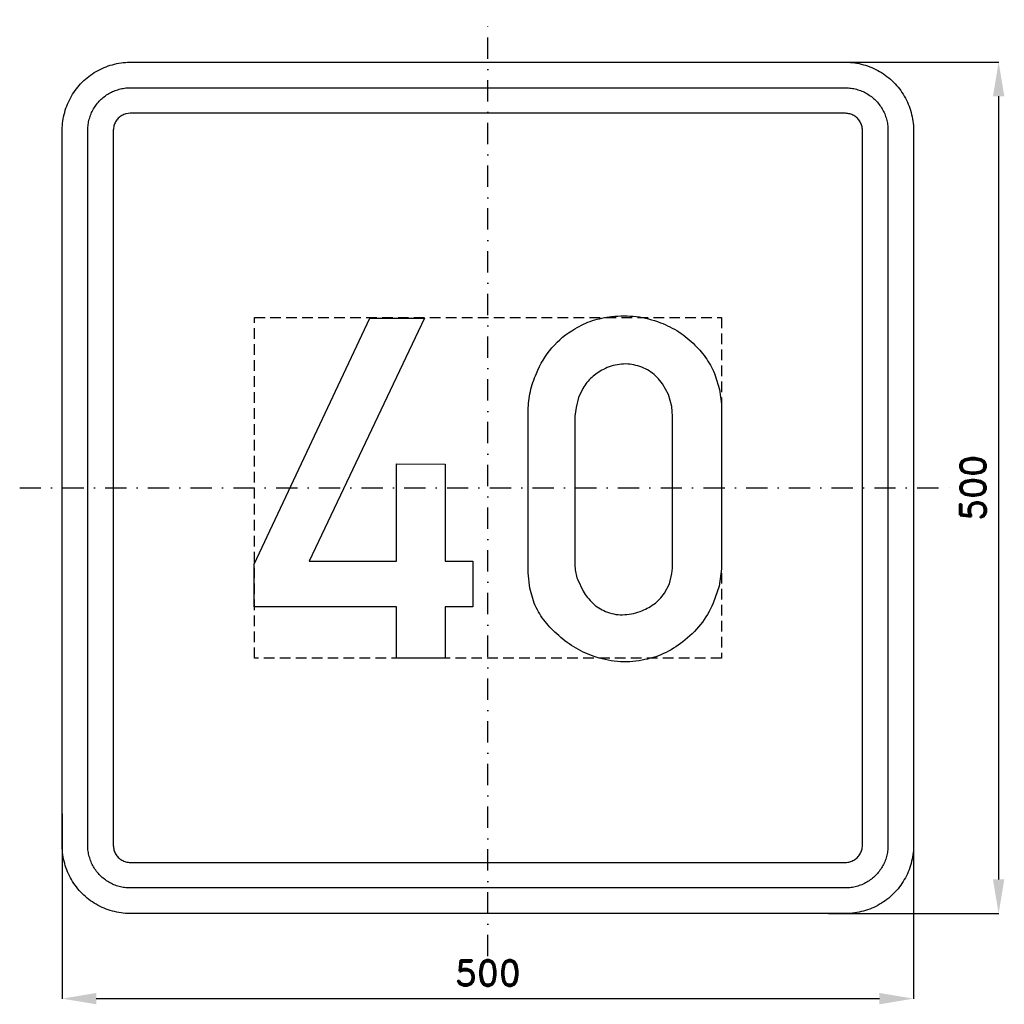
# Model space of a CAD drawing. Header units: millimetres. Extents: x -275 to 303, y -303 to 275.
import ezdxf

# ---------------------------------------------------------------- set-up
doc = ezdxf.new("R2010")
doc.units = ezdxf.units.MM
doc.header["$LTSCALE"] = 5
doc.linetypes.add('ČERCHOVANÁX2', pattern=[2, 1, -0.5, 0, -0.5])
doc.linetypes.add('ČÁRKOVANÁX2', pattern=[1.5, 1, -0.5])
doc.layers.add('Kóty', color=2, linetype='Continuous')
doc.layers.add('Značka', color=7, linetype='Continuous')
doc.styles.get("Standard").update_dxf_attribs({"font": 'romand.shx', "height": 15})
doc.dimstyles.get("Standard").update_dxf_attribs({"dimtxt": 15, "dimasz": 20, "dimexe": 0.18, "dimexo": 0.0625, "dimgap": 7.5, "dimtad": 1, "dimdec": 0, "dimzin": 0, "dimdsep": 46, "dimtxsty": 'Standard', "dimcen": 0.09, "dimadec": 0, "dimazin": 0, "dimtfac": 1, "dimtdec": 0, "dimtofl": 0, "dimtmove": 0, "dimatfit": 3, "dimfxl": 1, "dimtolj": 1, "dimtzin": 0, "dimarcsym": 0})

# ---------------------------------------------------------------- blocks, each defined once
blk = doc.blocks.new('*D0')
at = {"layer": 'Defpoints', "color": 0, "transparency": 16777216}
for p in [(197.45, 250), (200.02, -250), (300, -250)]:
    blk.add_point(p, dxfattribs=at)
at = {"layer": 'Kóty', "color": 0, "lineweight": -2, "transparency": 16777216}
for p, q in [((197.51, 250), (300.18, 250)), ((300, 230), (300, -230)), ((200.08, -250), (300.18, -250))]:
    blk.add_line(p, q, dxfattribs=at)
at = {"layer": 'Kóty', "color": 0, "transparency": 16777216}
for points in [[(296.67, 230), (303.33, 230), (300, 250)], [(296.67, -230), (303.33, -230), (300, -250)]]:
    blk.add_solid(points, dxfattribs=at)
at = {"layer": 'Kóty', "color": 0, "transparency": 16777216, "insert": (285, 0), "char_height": 15, "attachment_point": 5, "rotation": 90}
blk.add_mtext('\\A1;500', dxfattribs=at)
blk = doc.blocks.new('*D1')
at = {"layer": 'Defpoints', "color": 0, "transparency": 16777216}
for p in [(-250, -191.31), (250, -210), (250, -300)]:
    blk.add_point(p, dxfattribs=at)
at = {"layer": 'Kóty', "color": 0, "lineweight": -2, "transparency": 16777216}
for p, q in [((-250, -191.37), (-250, -300.18)), ((250, -210.06), (250, -300.18)), ((-230, -300), (230, -300))]:
    blk.add_line(p, q, dxfattribs=at)
at = {"layer": 'Kóty', "color": 0, "transparency": 16777216}
for points in [[(-230, -296.67), (-230, -303.33), (-250, -300)], [(230, -296.67), (230, -303.33), (250, -300)]]:
    blk.add_solid(points, dxfattribs=at)
at = {"layer": 'Kóty', "color": 0, "transparency": 16777216, "insert": (0, -285), "char_height": 15, "attachment_point": 5}
blk.add_mtext('\\A1;500', dxfattribs=at)

msp = doc.modelspace()

# ---------------------------------------------------------------- linework, layer by layer
at = {"layer": 'Značka', "color": 6, "linetype": 'ČERCHOVANÁX2', "ltscale": 2.5}
for points in [[(0, -275), (0, 275)], [(-275, 0), (275, 0)]]:
    msp.add_lwpolyline(points, dxfattribs=at)
at = {"layer": 'Značka', "color": 5}
for points in [[(-210, -250), (-210.157, -250), (-210.314, -249.999, -0.0321795), (-215.479, -249.637, -0.0354417), (-220.555, -248.582, -0.0362703), (-225.464, -246.923, -0.0344214), (-230.091, -244.589, -0.0337228), (-234.402, -241.714, -0.0340857), (-238.284, -238.284, -0.0342101), (-241.717, -234.403, -0.0342303), (-244.589, -230.091, -0.0340422), (-246.906, -225.46, -0.0334123), (-248.582, -220.555, -0.0341272), (-249.654, -215.477, -0.0367437), (-249.999, -210.314), (-250, -210.157), (-250, -210), (-250, 210), (-250, 210.157), (-249.999, 210.314, -0.0321794), (-249.637, 215.479, -0.0354442), (-248.582, 220.555, -0.0362649), (-246.923, 225.464, -0.0344166), (-244.589, 230.091, -0.0337177), (-241.714, 234.402, -0.0340796), (-238.284, 238.284, -0.0342128), (-234.403, 241.717, -0.0342224), (-230.091, 244.589, -0.0340475), (-225.46, 246.906, -0.033405), (-220.555, 248.582, -0.0341289), (-215.477, 249.654, -0.0367407), (-210.314, 249.999), (-210.157, 250), (-210, 250), (210, 250), (210.157, 250), (210.314, 249.999, -0.0321794), (215.479, 249.637, -0.0354428), (220.555, 248.582, -0.0362594), (225.464, 246.923, -0.0344088), (230.091, 244.589, -0.0337189), (234.402, 241.714, -0.0340731), (238.284, 238.284, -0.0342144), (241.717, 234.403, -0.0342259), (244.589, 230.091, -0.0340499), (246.906, 225.46, -0.0334066), (248.582, 220.555, -0.0341277), (249.654, 215.477, -0.0367414), (249.999, 210.314), (250, 210.157), (250, 210), (250, -210), (250, -210.157), (249.999, -210.314, -0.0321795), (249.637, -215.479, -0.0354421), (248.582, -220.555, -0.0362592), (246.923, -225.464, -0.0344116), (244.589, -230.091, -0.033722), (241.714, -234.402, -0.0340791), (238.284, -238.284, -0.0342076), (234.403, -241.717, -0.0342334), (230.091, -244.589, -0.0340472), (225.46, -246.906, -0.0334177), (220.555, -248.582, -0.0341277), (215.477, -249.654, -0.0367473), (210.314, -249.999), (210.157, -250), (210, -250), (-210, -250)], [(-210, -235), (-210.098, -235), (-210.196, -234.999, -0.0321795), (-213.424, -234.773, -0.0354416), (-216.597, -234.114, -0.0362629), (-219.665, -233.077, -0.0344152), (-222.557, -231.618, -0.0337193), (-225.251, -229.821, -0.034085), (-227.678, -227.678, -0.0342046), (-229.823, -225.252, -0.034229), (-231.618, -222.557, -0.0340469), (-233.066, -219.663, -0.0334131), (-234.114, -216.597, -0.0341266), (-234.784, -213.423, -0.0367459), (-234.999, -210.196), (-235, -210.098), (-235, -210), (-235, 210), (-235, 210.098), (-234.999, 210.196, -0.0321788), (-234.773, 213.424, -0.0354481), (-234.114, 216.597, -0.0362683), (-233.077, 219.665, -0.0344122), (-231.618, 222.557, -0.0337222), (-229.821, 225.251, -0.0340955), (-227.678, 227.678, -0.0341878), (-225.252, 229.823, -0.0342259), (-222.557, 231.618, -0.0340259), (-219.663, 233.066, -0.0334071), (-216.597, 234.114, -0.0341381), (-213.423, 234.784, -0.0367365), (-210.196, 234.999), (-210.098, 235), (-210, 235), (210, 235), (210.098, 235), (210.196, 234.999, -0.0321976), (213.424, 234.773, -0.0354366), (216.597, 234.114, -0.0362483), (219.665, 233.077, -0.0343996), (222.557, 231.618, -0.0337259), (225.251, 229.821, -0.0340903), (227.678, 227.678, -0.0341924), (229.823, 225.252, -0.0342246), (231.618, 222.557, -0.0340342), (233.066, 219.663, -0.033413), (234.114, 216.597, -0.0341406), (234.784, 213.423, -0.0367343), (234.999, 210.196), (235, 210.098), (235, 210), (235, -210), (235, -210.098), (234.999, -210.196, -0.0321983), (234.773, -213.424, -0.0354324), (234.114, -216.597, -0.0362459), (233.077, -219.665, -0.0344078), (231.618, -222.557, -0.0337232), (229.821, -225.251, -0.034081), (227.678, -227.678, -0.0342138), (225.252, -229.823, -0.0342285), (222.557, -231.618, -0.0340468), (219.663, -233.066, -0.0334175), (216.597, -234.114, -0.0341268), (213.423, -234.784, -0.036739), (210.196, -234.999), (210.098, -235), (210, -235), (-210, -235)], [(-210, -220), (210, -220), (210.039, -220), (210.079, -220, 0.032183), (211.37, -219.909, 0.0354467), (212.639, -219.646, 0.0362744), (213.866, -219.231, 0.0344144), (215.023, -218.647, 0.033745), (216.1, -217.928, 0.0340968), (217.071, -217.071, 0.0341871), (217.929, -216.101, 0.0342063), (218.647, -215.023, 0.0340292), (219.227, -213.865, 0.0334622), (219.646, -212.639, 0.0341275), (219.914, -211.369, 0.036765), (220, -210.079), (220, -210.039), (220, -210), (220, 210), (220, 210.039), (220, 210.079, 0.032183), (219.909, 211.37, 0.0354928), (219.646, 212.639, 0.0362965), (219.231, 213.866, 0.0344255), (218.647, 215.023, 0.0337541), (217.928, 216.1, 0.0340968), (217.071, 217.071, 0.0342115), (216.101, 217.929, 0.0341795), (215.023, 218.647, 0.0340137), (213.865, 219.227, 0.0334698), (212.639, 219.646, 0.0341235), (211.369, 219.914, 0.0367638), (210.079, 220), (210.039, 220), (210, 220), (-210, 220), (-210.039, 220), (-210.079, 220), (-211.37, 219.909), (-212.639, 219.646, 0.0362814), (-213.866, 219.231, 0.0344198), (-215.023, 218.647, 0.033728), (-216.1, 217.928, 0.0340771), (-217.071, 217.071, 0.0342342), (-217.929, 216.101, 0.0342041), (-218.647, 215.023, 0.0340291), (-219.227, 213.865, 0.0334198), (-219.646, 212.639, 0.0341179), (-219.914, 211.369, 0.0367402), (-220, 210.079), (-220, 210.039), (-220, 210), (-220, -210), (-220, -210.039), (-220, -210.079, 0.0321735), (-219.909, -211.37, 0.0354428), (-219.646, -212.639, 0.0362649), (-219.231, -213.866, 0.0344139), (-218.647, -215.023, 0.0337189), (-217.928, -216.1, 0.0340819), (-217.071, -217.071, 0.0342185), (-216.101, -217.929, 0.0342259), (-215.023, -218.647, 0.0340499), (-213.865, -219.227, 0.0334066), (-212.639, -219.646, 0.0341277), (-211.369, -219.914, 0.0367414), (-210.079, -220), (-210.039, -220), (-210, -220)], [(23.7, 42.083), (23.68, 43.875), (23.7, 45.667, -0.0489613), (25.01, 56.603, -0.0500221), (28.47, 67.167, -0.0795142), (37.65, 82.258, -0.0890895), (51.16, 93.438, -0.0597947), (61.49, 98.22, -0.0520207), (72.66, 100.604, -0.0620177), (87.22, 100.623, -0.0645), (101.3, 97.021, -0.0554256), (112.19, 91.574, -0.055509), (121.61, 83.875, -0.0511261), (128.54, 75.553, -0.0548983), (133.55, 65.979), (136.11, 57.763), (137.14, 49.25), (137.18, 46.27), (137.14, 43.292), (137.14, -43.875), (137.15, -45.667), (137.14, -47.458), (135.79, -57.824), (132.36, -67.771, -0.0668203), (124.91, -80.289, -0.0659008), (114.45, -90.437, -0.0610994), (103.18, -97.314, -0.0641477), (90.57, -101.187, -0.0696667), (76.07, -101.96, -0.0674543), (61.91, -98.812, -0.0568005), (50.48, -93.405, -0.0495664), (40.41, -85.667, -0.0480543), (32.79, -77.414, -0.0658445), (27.28, -67.771), (24.63, -59.002), (23.7, -49.854), (23.66, -46.86), (23.7, -43.875), (23.7, 42.083)], [(51.16, 42.083), (51.16, -43.875), (51.14, -45.074), (51.16, -46.271, 0.0738341), (52.56, -53.675), (55.93, -60.604, 0.0707572), (61.6, -67.729, 0.0945766), (69.07, -72.542, 0.108401), (79.08, -74.517, 0.0875524), (89.36, -72.542, 0.0781847), (97.5, -68.314, 0.0881662), (103.7, -61.792), (106.61, -56.343), (108.11, -50.375), (108.4, -47.132), (108.47, -43.875), (108.47, 42.083), (108.28, 44.912), (107.97, 47.729), (106.08, 54.766), (102.51, 61.188, 0.088085), (95.72, 68.016, 0.0979111), (86.99, 71.938, 0.0998453), (77.26, 72.549, 0.0882566), (67.89, 69.563, 0.0741227), (60.99, 64.877, 0.0756883), (55.82, 58.438), (53.25, 53.028), (51.78, 47.229), (51.42, 44.661), (51.16, 42.083)]]:
    msp.add_lwpolyline(points, format="xyb", dxfattribs=at)
msp.add_lwpolyline([(-53.59, -100), (-53.59, -69.812), (-137.18, -69.812), (-137.18, -44.875), (-69.36, 99.729), (-37.24, 99.729), (-105.05, -42.958), (-53.59, -42.958), (-53.59, 14.042), (-25.05, 13.938), (-25.05, -42.958), (-8.8, -42.958), (-8.8, -69.812), (-25.05, -69.812), (-25.05, -100), (-53.59, -100)], dxfattribs=at)
at = {"layer": 'Značka', "color": 6, "linetype": 'ČÁRKOVANÁX2', "ltscale": 1.25}
msp.add_lwpolyline([(-137.16, -100), (-137.16, 100), (137.16, 100), (137.16, -100), (-137.16, -100)], dxfattribs=at)

# ---------------------------------------------------------------- dimensions: what is measured, and where the dimension line sits
at = {"layer": 'Kóty'}
dim = msp.add_linear_dim(base=(300, -250), p1=(197.45, 250), p2=(200.015, -250), angle=90, dimstyle='Standard', dxfattribs=at)
dim.commit()
dim.dimension.update_dxf_attribs({"geometry": '*D0', "text_midpoint": (285, 0)})
dim = msp.add_linear_dim(base=(250, -300), p1=(-250, -191.308), p2=(250, -210), dimstyle='Standard', dxfattribs=at)
dim.commit()
dim.dimension.update_dxf_attribs({"geometry": '*D1', "text_midpoint": (0, -285)})

doc.saveas('drawing.dxf')
